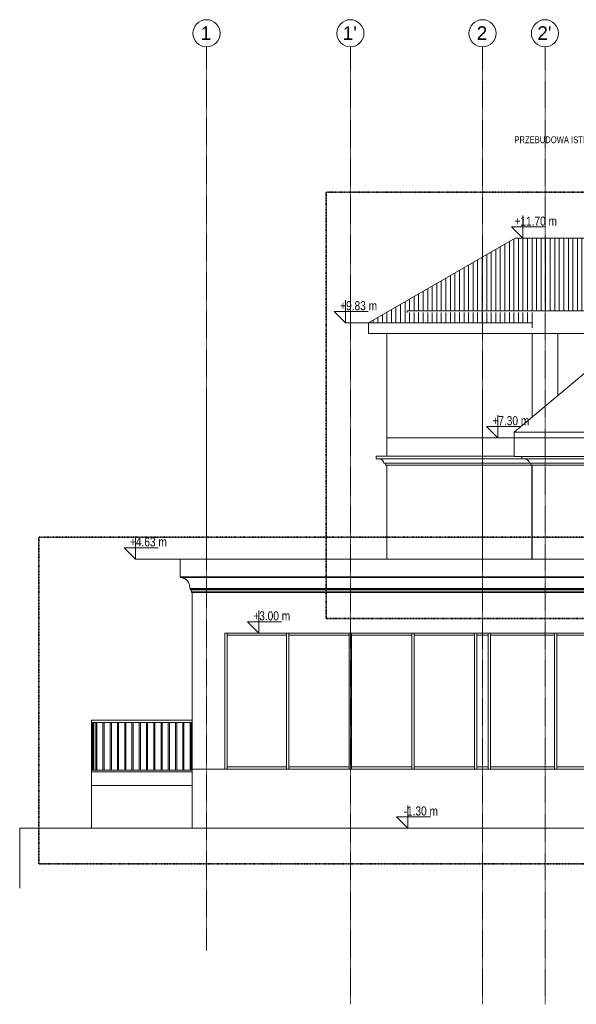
# Model space of a CAD drawing. Header units: millimetres. Extents: x -784 to 360321, y -10607 to 16514.
# Tile 19 of 95: x 100176 to 112446, y -5180 to 16514. Entities that reach past the tile are written whole.
import ezdxf

# ---------------------------------------------------------------- set-up
doc = ezdxf.new("R2010")
doc.units = ezdxf.units.MM
doc.linetypes.add('__FK_przerywana', pattern=[3.2004, 1.6002, -1.6002])
doc.linetypes.add('Linia siatki', pattern=[22.225, 12.7, -3.175, 3.175, -3.175])
for name, color, linetype, lineweight in [('A-DETL-THIN', 7, 'Continuous', 5), ('A-GENM', 7, 'Continuous', 5), ('A-GLAZ-CWMG', 7, 'Continuous', 5), ('A-ROOF-PATT', 7, 'Continuous', 5), ('C-TOPO', 7, 'Continuous', 5), ('G-ANNO-DIMS', 7, 'Continuous', 5), ('G-ANNO-TEXT', 7, 'Continuous', 5), ('S-COLS-SYMB', 7, 'Continuous', 18), ('S-GRID', 7, 'Continuous', 5), ('S-GRID-IDEN', 7, 'Continuous', 5)]:
    doc.layers.add(name, color=color, linetype=linetype, lineweight=lineweight)
for name, color, linetype, lineweight, true_color in [('A-FLOR', 7, 'Continuous', 18, 0x7f7f7f), ('A-FLOR-HRAL', 7, 'Continuous', 18, 0x7f7f7f), ('A-ROOF', 7, 'Continuous', 18, 0x7f7f7f), ('A-WALL', 7, 'Continuous', 18, 0x7f7f7f), ('S-STRS', 7, 'Continuous', 18, 0x7f7f7f)]:
    doc.layers.add(name, color=color, linetype=linetype, lineweight=lineweight, true_color=true_color)
doc.styles.add('Arial', font='arial.ttf', dxfattribs={"height": 300})
doc.styles.add('Arial_1', font='arial.ttf', dxfattribs={"width": 0.8, "height": 150})
doc.styles.add('Arial_2', font='arial.ttf', dxfattribs={"width": 0.8, "height": 200})

# ---------------------------------------------------------------- blocks, each defined once
blk = doc.blocks.new('Prostokątny szpros - 50 x 150mm-1736144-Zachód')
at = {"layer": 'A-GLAZ-CWMG'}
blk.add_line((-9381, 0), (-9381, 3000), dxfattribs=at)
blk = doc.blocks.new('Prostokątny szpros - 50 x 150mm-1769792-Zachód')
at = {"layer": 'A-GLAZ-CWMG'}
for p, q in [((-9381, 0), (-9381, 50)), ((-8073, 50), (-9381, 50)), ((-8073, 50), (-8073, 0))]:
    blk.add_line(p, q, dxfattribs=at)
blk = doc.blocks.new('Prostokątny szpros - 50 x 150mm-1736108-Zachód')
at = {"layer": 'A-GLAZ-CWMG'}
for p, q in [((-6691, 3000), (-6691, 0)), ((-6641, 0), (-6641, 3000))]:
    blk.add_line(p, q, dxfattribs=at)
blk = doc.blocks.new('Prostokątny szpros - 50 x 150mm-1769793-Zachód')
at = {"layer": 'A-GLAZ-CWMG'}
for p, q in [((-6641, 0), (-6641, 50)), ((-5309, 50), (-6641, 50)), ((-5309, 50), (-5309, 0))]:
    blk.add_line(p, q, dxfattribs=at)
blk = doc.blocks.new('Prostokątny szpros - 50 x 150mm-1766945-Zachód')
at = {"layer": 'A-GLAZ-CWMG'}
for p, q in [((-2116, 0), (-2116, 50)), ((-705, 50), (-2116, 50)), ((-705, 50), (-705, 0))]:
    blk.add_line(p, q, dxfattribs=at)
blk = doc.blocks.new('Prostokątny szpros - 50 x 150mm-1766809-Zachód')
at = {"layer": 'A-GLAZ-CWMG'}
for p, q in [((-3877, 0), (-3877, 50)), ((-3627, 50), (-3877, 50)), ((-3627, 50), (-3627, 0))]:
    blk.add_line(p, q, dxfattribs=at)
blk = doc.blocks.new('Prostokątny szpros - 50 x 150mm-1769794-Zachód')
at = {"layer": 'A-GLAZ-CWMG'}
for p, q in [((-8023, 2950), (-8023, 3000)), ((-8023, 2950), (-6691, 2950)), ((-6691, 3000), (-6691, 2950))]:
    blk.add_line(p, q, dxfattribs=at)
blk = doc.blocks.new('Prostokątny szpros - 50 x 150mm-1766947-Zachód')
at = {"layer": 'A-GLAZ-CWMG'}
for p, q in [((-3577, 2950), (-3577, 3000)), ((-3577, 2950), (-2166, 2950)), ((-2166, 3000), (-2166, 2950))]:
    blk.add_line(p, q, dxfattribs=at)
blk = doc.blocks.new('Prostokątny szpros - 50 x 150mm-1769795-Zachód')
at = {"layer": 'A-GLAZ-CWMG'}
for p, q in [((-9381, 2950), (-9381, 3000)), ((-9381, 2950), (-8073, 2950)), ((-8073, 3000), (-8073, 2950))]:
    blk.add_line(p, q, dxfattribs=at)
blk = doc.blocks.new('Modele ogólne 1 - Modele ogólne 1-1641072-Zachód')
at = {"layer": 'A-GENM'}
for p, q in [((-10416, 4630), (1472, 4630)), ((-10416, 4237), (-10416, 4630)), ((1472, 4630), (9476, 4630)), ((1472, 4237), (1472, 4630)), ((9476, 4630), (21404, 4630)), ((9476, 4237), (9476, 4630)), ((21404, 4630), (21404, 4237)), ((1472, 4237), (-10416, 4237)), ((1476, 4226), (-10412, 4226)), ((9476, 4237), (1472, 4237)), ((9473, 4226), (1476, 4226)), ((21401, 4226), (9473, 4226)), ((21404, 4237), (9476, 4237)), ((1682, 3980), (-10206, 3980)), ((-10196, 3960), (-10196, 3980)), ((1692, 3960), (-10196, 3960)), ((1712, 3920), (-10176, 3920)), ((-10166, 3890), (-10166, 3920)), ((9266, 3980), (1682, 3980)), ((1692, 3960), (1692, 3980)), ((9256, 3960), (1692, 3960)), ((9236, 3920), (1712, 3920)), ((1722, 3890), (1722, 3920)), ((9226, 3890), (9226, 3920)), ((21164, 3920), (9236, 3920)), ((9256, 3960), (9256, 3980)), ((21184, 3960), (9256, 3960)), ((21194, 3980), (9266, 3980)), ((21154, 3920), (21154, 3890)), ((21184, 3980), (21184, 3960)), ((1722, 3890), (-10166, 3890)), ((9226, 3890), (1722, 3890)), ((21154, 3890), (9226, 3890))]:
    blk.add_line(p, q, dxfattribs=at)
for points in [[(-10412, 4226), (-10413, 4228), (-10415, 4231), (-10415, 4235), (-10416, 4237)], [(1476, 4226), (1475, 4228), (1473, 4231), (1473, 4235), (1472, 4237)], [(9473, 4226), (9474, 4228), (9475, 4231), (9476, 4235), (9476, 4237)], [(21404, 4237), (21404, 4235), (21403, 4231), (21402, 4228), (21401, 4226)], [(-10206, 3980), (-10205, 3987), (-10205, 4001), (-10205, 4015), (-10206, 4022)], [(-10176, 3920), (-10175, 3925), (-10175, 3934), (-10178, 3948), (-10183, 3956), (-10186, 3960)], [(1682, 3980), (1683, 3987), (1683, 4001), (1683, 4015), (1682, 4022)], [(1712, 3920), (1713, 3925), (1713, 3934), (1710, 3948), (1705, 3956), (1702, 3960)], [(9236, 3920), (9236, 3925), (9236, 3934), (9239, 3948), (9244, 3956), (9246, 3960)], [(9266, 3980), (9266, 3987), (9265, 4001), (9266, 4015), (9266, 4022)], [(21174, 3960), (21172, 3956), (21167, 3948), (21164, 3934), (21164, 3925), (21164, 3920)], [(21194, 4022), (21194, 4015), (21193, 4001), (21194, 3987), (21194, 3980)]]:
    blk.add_open_spline(points, degree=3, dxfattribs=at)
for points, knots in [([(-10206, 4022), (-10207, 4035), (-10211, 4061), (-10224, 4099), (-10241, 4128), (-10257, 4149), (-10270, 4163), (-10285, 4177), (-10298, 4186), (-10309, 4194), (-10318, 4199), (-10327, 4203), (-10336, 4208), (-10345, 4211), (-10357, 4216), (-10373, 4221), (-10393, 4224), (-10406, 4226), (-10412, 4226)], [0, 0, 0, 0, 0.125, 0.25, 0.375, 0.4375, 0.5, 0.5625, 0.625, 0.65625, 0.6875, 0.71875, 0.75, 0.78125, 0.8125, 0.875, 0.9375, 1, 1, 1, 1]), ([(1682, 4022), (1681, 4035), (1677, 4061), (1664, 4099), (1647, 4128), (1631, 4149), (1618, 4163), (1603, 4177), (1590, 4186), (1579, 4194), (1570, 4199), (1561, 4203), (1552, 4208), (1543, 4211), (1531, 4216), (1515, 4221), (1495, 4224), (1482, 4226), (1476, 4226)], [0, 0, 0, 0, 0.125, 0.25, 0.375, 0.4375, 0.5, 0.5625, 0.625, 0.65625, 0.6875, 0.71875, 0.75, 0.78125, 0.8125, 0.875, 0.9375, 1, 1, 1, 1]), ([(9266, 4022), (9267, 4035), (9272, 4061), (9285, 4099), (9302, 4128), (9318, 4149), (9331, 4163), (9346, 4177), (9359, 4186), (9370, 4194), (9379, 4199), (9388, 4203), (9396, 4208), (9406, 4211), (9418, 4216), (9434, 4221), (9453, 4224), (9466, 4226), (9473, 4226)], [0, 0, 0, 0, 0.125, 0.25, 0.375, 0.4375, 0.5, 0.5625, 0.625, 0.65625, 0.6875, 0.71875, 0.75, 0.78125, 0.8125, 0.875, 0.9375, 1, 1, 1, 1]), ([(21401, 4226), (21394, 4226), (21381, 4224), (21362, 4221), (21346, 4216), (21334, 4211), (21321, 4206), (21307, 4199), (21290, 4188), (21274, 4177), (21254, 4159), (21233, 4133), (21213, 4099), (21200, 4061), (21195, 4035), (21194, 4022)], [-1, -1, -1, -1, -0.9375, -0.875, -0.8125, -0.78125, -0.75, -0.6875, -0.625, -0.5625, -0.5, -0.375, -0.25, -0.125, 0, 0, 0, 0])]:
    blk.add_open_spline(points, degree=3, knots=knots, dxfattribs=at)
blk = doc.blocks.new('Prostokątny szpros - 50 x 150mm-1765293-Zachód')
at = {"layer": 'A-GLAZ-CWMG'}
for p, q in [((2267, 2950), (2267, 3000)), ((2267, 2950), (2517, 2950)), ((2517, 3000), (2517, 2950))]:
    blk.add_line(p, q, dxfattribs=at)
blk = doc.blocks.new('Poręcz - 25mm-V123-Zachód')
at = {"layer": 'A-FLOR-HRAL', "color": 7, "lineweight": 5}
for p, q in [((-10199.692548, -20), (-10199.692548, 1030)), ((-10174.692548, -20), (-10174.692548, 1030))]:
    blk.add_line(p, q, dxfattribs=at)
blk = doc.blocks.new('Poręcz - 25mm-V124-Zachód')
at = {"layer": 'A-FLOR-HRAL', "color": 7, "lineweight": 5}
for p, q in [((-12359.692548, -20), (-12359.692548, 1030)), ((-12334.692548, -20), (-12334.692548, 1030))]:
    blk.add_line(p, q, dxfattribs=at)
blk = doc.blocks.new('Poręcz - Poręcz-1834836-Zachód')
for name, p in [('Poręcz - 25mm-V124-Zachód', (0, 0)), ('Poręcz - 25mm-V123-Zachód', (-2080, 0)), ('Poręcz - 25mm-V123-Zachód', (-1920, 0)), ('Poręcz - 25mm-V123-Zachód', (-1760, 0)), ('Poręcz - 25mm-V123-Zachód', (-1600, 0)), ('Poręcz - 25mm-V123-Zachód', (-1440, 0)), ('Poręcz - 25mm-V123-Zachód', (-1280, 0)), ('Poręcz - 25mm-V123-Zachód', (-1120, 0)), ('Poręcz - 25mm-V123-Zachód', (-960, 0)), ('Poręcz - 25mm-V123-Zachód', (-800, 0)), ('Poręcz - 25mm-V123-Zachód', (-640, 0)), ('Poręcz - 25mm-V123-Zachód', (-480, 0)), ('Poręcz - 25mm-V123-Zachód', (-320, 0)), ('Poręcz - 25mm-V123-Zachód', (-160, 0)), ('Poręcz - 25mm-V123-Zachód', (0, 0))]:
    blk.add_blockref(name, p)
blk = doc.blocks.new('Typ poręczy górnej - Górna poręcz_wewnętrzny_-1834841-Zachód')
at = {"layer": 'A-FLOR-HRAL', "color": 7, "lineweight": 5}
for p, q in [((-12372.192548, 1030), (-12372.192548, 1080)), ((-10155.592548, 1080), (-12372.192548, 1080)), ((-12372.192548, 1030), (-12372.192548, -20)), ((-10155.592548, 1030), (-12372.192548, 1030)), ((-12322.192548, 1030), (-12322.192548, -20))]:
    blk.add_line(p, q, dxfattribs=at)
blk = doc.blocks.new('Modele ogólne 8 - Modele ogólne 8-1841655-Zachód')
at = {"layer": 'A-GENM'}
for p, q in [((-6095, 6840), (-6095, 6900)), ((-3056, 6900), (-6095, 6900)), ((-2886, 6840), (-6095, 6840)), ((-5925, 6745), (-2716, 6745)), ((-5895, 6700), (-5895, 6745)), ((-2886, 6840), (-2886, 6890)), ((14074, 6840), (-2886, 6840)), ((-2716, 6745), (13904, 6745)), ((-2686, 6700), (-2686, 6745)), ((13874, 6700), (13874, 6745)), ((14074, 6840), (14074, 6890)), ((-5895, 6700), (-2686, 6700)), ((-2686, 6700), (13874, 6700))]:
    blk.add_line(p, q, dxfattribs=at)
for points in [[(-5925, 6745), (-5928, 6755), (-5934, 6769), (-5944, 6787), (-5952, 6797), (-5959, 6805), (-5965, 6810), (-5971, 6815), (-5977, 6820), (-5983, 6824), (-5992, 6830), (-6002, 6834), (-6011, 6838), (-6017, 6840), (-6020, 6841), (-6021, 6841)], [(-2716, 6745), (-2718, 6755), (-2724, 6769), (-2735, 6787), (-2743, 6797), (-2750, 6805), (-2755, 6810), (-2761, 6815), (-2767, 6820), (-2774, 6824), (-2783, 6830), (-2792, 6834), (-2802, 6838), (-2807, 6840), (-2811, 6841), (-2811, 6841)], [(13904, 6745), (13907, 6755), (13913, 6769), (13924, 6787), (13932, 6797), (13939, 6805), (13944, 6810), (13950, 6815), (13956, 6820), (13963, 6824), (13972, 6830), (13981, 6834), (13990, 6838), (13996, 6840), (13999, 6841), (14000, 6841)]]:
    blk.add_open_spline(points, degree=3, knots=[0, 0, 0, 0, 0.1428571, 0.2142857, 0.2857143, 0.3214286, 0.3571429, 0.3928571, 0.4285714, 0.4642857, 0.5, 0.5714286, 0.6071429, 0.6428571, 0.6529321, 0.6529321, 0.6529321, 0.6529321], dxfattribs=at)
blk = doc.blocks.new('Siatka - SOsi_Sybol osi-348494-Zachód')
at = {"layer": 'S-GRID-IDEN', "color": 142, "true_color": 0x0080c0}
blk.add_circle((-6665.592548, 16214.038191), 300, dxfattribs=at)
blk = doc.blocks.new('Rzędne punktów - Znacznik rzędnej-348474-Zachód')
at = {"layer": 'G-ANNO-DIMS'}
for p, q in [((4481, 13688), (4481, 14188)), ((4731, 13938), (3981, 13938)), ((4731, 13938), (4481, 13688))]:
    blk.add_line(p, q, dxfattribs=at)

msp = doc.modelspace()

# ---------------------------------------------------------------- hatches: boundary and pattern name
at = {"layer": 'A-ROOF-PATT', "true_color": 0x808080}
h = msp.add_hatch(dxfattribs=at)
h.set_pattern_fill('FP_7', color=8, style=0, pattern_type=2)
h.set_pattern_definition([(90, (118670.07, -927.55), (-100, 6e-15), [])])
h.paths.add_polyline_path([(111323, 9833), (111476, 9833), (111476, 10064), (108716, 10064), (108716, 10100), (114265, 10100), (116169, 11698), (111096, 11698), (107866, 9833), (109093, 9833)])

# ---------------------------------------------------------------- linework, layer by layer
at = {"layer": 'A-DETL-THIN', "color": 5, "linetype": '__FK_przerywana', "lineweight": 35, "true_color": 0x0000ff}
for p, q in [((106933, 12715), (116736, 12715)), ((106933, 3320), (106933, 12715)), ((116736, 3320), (106933, 3320))]:
    msp.add_line(p, q, dxfattribs=at)
at = {"layer": 'A-DETL-THIN', "color": 4, "linetype": '__FK_przerywana', "lineweight": 35, "true_color": 0x00ffff}
for p, q in [((100596, 5114), (135696, 5114)), ((100596, -2086), (100596, 5114)), ((135696, -2086), (100596, -2086))]:
    msp.add_line(p, q, dxfattribs=at)
at = {"layer": 'A-FLOR'}
for p in [(111076, 7300), (128376, 6890)]:
    msp.add_line(p, (111076, 6890), dxfattribs=at)
at = {"layer": 'A-ROOF', "color": 7, "lineweight": 5}
for p, q in [((107866, 9833), (111096, 11698)), ((116169, 11698), (111096, 11698)), ((111476, 9727), (111476, 10064)), ((107866, 9833), (111476, 9833)), ((107866, 9600), (107866, 9833)), ((113669, 9600), (107866, 9600))]:
    msp.add_line(p, q, dxfattribs=at)
at = {"layer": 'A-ROOF'}
for p, q in [((114220, 10062), (111076, 7424)), ((111076, 7424), (128376, 7424)), ((111076, 7424), (111076, 7300)), ((128376, 7300), (111076, 7300))]:
    msp.add_line(p, q, dxfattribs=at)
at = {"layer": 'A-WALL', "color": 7, "lineweight": 5}
for p, q in [((114466, 10100), (108716, 10100)), ((108716, 10100), (108716, 10064)), ((108266, 6900), (108266, 9600)), ((111076, 7300), (108266, 7300)), ((108266, 6700), (108266, 4630)), ((111466, 4630), (111466, 6700)), ((103976, -1300), (103976, 3890)), ((104701, 0), (104701, 3000)), ((104701, 3000), (115896, 3000)), ((113654, 0), (103976, 0))]:
    msp.add_line(p, q, dxfattribs=at)
at = {"layer": 'A-WALL'}
for p, q in [((111476, 7760), (111476, 9600)), ((112036, 9600), (112036, 8230)), ((111476, 4630), (111476, 6700))]:
    msp.add_line(p, q, dxfattribs=at)
at = {"layer": 'C-TOPO'}
for p, q in [((135850, -1300), (100176, -1300)), ((100176, -1300), (100176, -2622))]:
    msp.add_line(p, q, dxfattribs=at)
at = {"layer": 'G-ANNO-DIMS', "color": 1, "true_color": 0xff0000}
for p, q in [((107866, 9833), (107361, 9833)), ((111076, 7300), (110716, 7300)), ((103716, 4630), (102727, 4630))]:
    msp.add_line(p, q, dxfattribs=at)
at = {"layer": 'S-COLS-SYMB'}
for p, q in [((104296, 4630), (104296, 8110)), ((104296, 4630), (104296, 8110)), ((104296, 4630), (104296, 8110)), ((110380, 4630), (110380, 8110)), ((110380, 4630), (110380, 8110))]:
    msp.add_line(p, q, dxfattribs=at)
at = {"layer": 'S-GRID', "linetype": 'Linia siatki'}
for p, q in [((104296, -3995), (104296, 15914)), ((107466, -5180), (107466, 15914)), ((110380, -5180), (110380, 15914)), ((111756, -5180), (111756, 15914))]:
    msp.add_line(p, q, dxfattribs=at)
at = {"layer": 'S-STRS', "color": 7, "lineweight": 5}
for p, q in [((101759, -20), (103976, -20)), ((101759, -60), (101759, -20)), ((101759, -60), (103976, -60)), ((101759, -360), (101759, -60)), ((103976, -60), (101759, -60)), ((101759, -388), (101759, -360)), ((101759, -360), (103976, -360)), ((101759, -548), (101759, -388)), ((101759, -388), (101759, -388)), ((101759, -708), (101759, -548)), ((101759, -868), (101759, -708)), ((101759, -1028), (101759, -868)), ((101759, -1188), (101759, -1028)), ((101759, -1300), (101759, -1188))]:
    msp.add_line(p, q, dxfattribs=at)

# ---------------------------------------------------------------- block references
at = {"layer": 'A-FLOR-HRAL', "color": 7, "lineweight": 5}
for name in ['Typ poręczy górnej - Górna poręcz_wewnętrzny_-1834841-Zachód', 'Poręcz - Poręcz-1834836-Zachód']:
    msp.add_blockref(name, (114131, 0), dxfattribs=at)
at = {"layer": 'A-GENM'}
for name in ['Modele ogólne 8 - Modele ogólne 8-1841655-Zachód', 'Modele ogólne 1 - Modele ogólne 1-1641072-Zachód']:
    msp.add_blockref(name, (114131, 0), dxfattribs=at)
at = {"layer": 'A-GLAZ-CWMG'}
for name, p in [('Prostokątny szpros - 50 x 150mm-1736144-Zachód', (114131, 0)), ('Prostokątny szpros - 50 x 150mm-1769795-Zachód', (114131, 0)), ('Prostokątny szpros - 50 x 150mm-1736108-Zachód', (112749, 0)), ('Prostokątny szpros - 50 x 150mm-1769794-Zachód', (114131, 0)), ('Prostokątny szpros - 50 x 150mm-1736108-Zachód', (114131, 0)), ('Prostokątny szpros - 50 x 150mm-1769794-Zachód', (115514, 0)), ('Prostokątny szpros - 50 x 150mm-1736108-Zachód', (115514, 0)), ('Prostokątny szpros - 50 x 150mm-1769794-Zachód', (116896, 0)), ('Prostokątny szpros - 50 x 150mm-1736108-Zachód', (116896, 0)), ('Prostokątny szpros - 50 x 150mm-1765293-Zachód', (107987, 0)), ('Prostokątny szpros - 50 x 150mm-1736108-Zachód', (117196, 0)), ('Prostokątny szpros - 50 x 150mm-1766947-Zachód', (114131, 0)), ('Prostokątny szpros - 50 x 150mm-1736108-Zachód', (118657, 0)), ('Prostokątny szpros - 50 x 150mm-1766947-Zachód', (115592, 0)), ('Prostokątny szpros - 50 x 150mm-1769792-Zachód', (114131, 0)), ('Prostokątny szpros - 50 x 150mm-1769793-Zachód', (112749, 0)), ('Prostokątny szpros - 50 x 150mm-1769793-Zachód', (114131, 0)), ('Prostokątny szpros - 50 x 150mm-1769793-Zachód', (115514, 0)), ('Prostokątny szpros - 50 x 150mm-1766809-Zachód', (114131, 0)), ('Prostokątny szpros - 50 x 150mm-1766945-Zachód', (112670, 0)), ('Prostokątny szpros - 50 x 150mm-1766945-Zachód', (114131, 0))]:
    msp.add_blockref(name, p, dxfattribs=at)
at = {"layer": 'G-ANNO-DIMS', "extrusion": (0, 0, -1)}
for p in [(-115745, -1990), (-111842, -3855), (-115197, -6388), (-107208, -9058), (-109927, -10688), (-113213, -14988)]:
    msp.add_blockref('Rzędne punktów - Znacznik rzędnej-348474-Zachód', p, dxfattribs=at)
at = {"layer": 'S-GRID-IDEN', "color": 142, "true_color": 0x0080c0}
for p in [(110961, 0), (114131, 0), (117045, 0), (118421, 0)]:
    msp.add_blockref('Siatka - SOsi_Sybol osi-348494-Zachód', p, dxfattribs=at)

# ---------------------------------------------------------------- texts
at = {"layer": 'G-ANNO-DIMS', "color": 1, "true_color": 0xff0000, "char_height": 200, "attachment_point": 1, "line_spacing_factor": 0.941778, "style": 'Arial_2'}
for s, insert, width in [('+11.70 m', (111082, 12177), 1109.18), ('+9.83 m', (107240, 10312), 962.27), ('+7.30 m', (110595, 7779), 962.27), ('+4.63 m', (102606, 5109), 962.27), ('+3.00 m', (105325, 3479), 962.27), ('-1.30 m', (108639, -821), 896.16)]:
    msp.add_mtext(s, dxfattribs=dict(at, insert=insert, width=width))
at = {"layer": 'G-ANNO-TEXT', "color": 5, "lineweight": 35, "true_color": 0x0000ff, "insert": (111082, 13943), "char_height": 150, "width": 2289.62, "attachment_point": 1, "style": 'Arial_1'}
msp.add_mtext('PRZEBUDOWA ISTNIEJ', dxfattribs=at)
at = {"layer": 'S-GRID-IDEN', "color": 142, "true_color": 0x0080c0, "char_height": 300, "attachment_point": 1, "style": 'Arial'}
for s, insert, width in [('\\fArial|b0|i0|c238|p34|;1', (104166, 16369), 288.61), ("1'", (107296, 16369), 384.81), ('\\fArial|b0|i0|c238|p34|;2', (110250, 16369), 288.61), ("2'", (111586, 16369), 384.81)]:
    msp.add_mtext(s, dxfattribs=dict(at, insert=insert, width=width))

doc.saveas('drawing.dxf')
